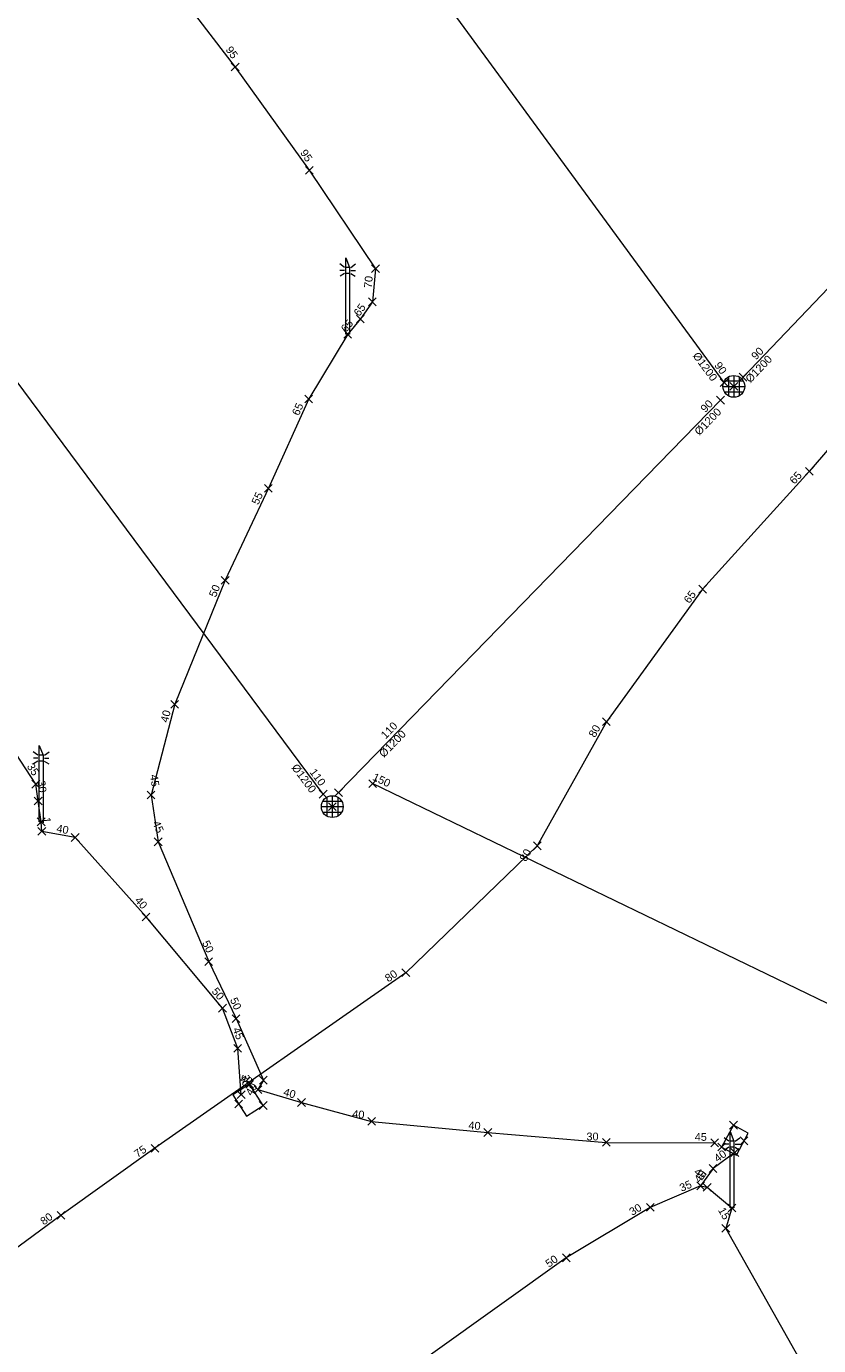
# Model space of a CAD drawing. Header units: metres. Extents: x 1575778 to 1576006, y 2263010 to 2263161.
# Tile 8 of 18: x 1575912 to 1575933, y 2263041 to 2263075. Entities that reach past the tile are written whole.
import ezdxf
from ezdxf.enums import TextEntityAlignment as Align
from ezdxf.lldxf.tags import DXFTag

# ---------------------------------------------------------------- set-up
doc = ezdxf.new("R2010")
doc.units = ezdxf.units.M
doc.header["$PDMODE"] = 3
doc.header["$PDSIZE"] = 0.1
doc.linetypes.add('TOPO_CONTINU', pattern=[0.5, 0.25, 0.25])
doc.layers.get('0').update_dxf_attribs({"lineweight": 0})
for name, color, linetype, lineweight in [('RSX_ECL_LIGNES', 30, 'ECL', 0), ('RSX_EP_LIGNES', 4, 'EP', 0), ('RSX_TEL_LIGNES', 3, 'TEL', 0), ('TOP_DALLE_RESEAU', 206, 'TOPO_CONTINU', 0), ('TOP_LAMPADAIRE', 7, 'TOPO_CONTINU', 0), ('TOP_PLAQUE_EGOUT', 5, 'TOPO_CONTINU', 0), ('TXT_DIAM_RSX', 7, 'TOPO_CONTINU', 0), ('TXT_PROF_RSX', 7, 'TOPO_CONTINU', 0), ('XYZ_DALLE_RESEAU', 7, 'TOPO_CONTINU', 0), ('XYZ_ECL', 30, 'Continuous', 0), ('XYZ_EP', 4, 'Continuous', 0), ('XYZ_LAMPADAIRE', 7, 'TOPO_CONTINU', 0), ('XYZ_PLAQUE_EGOUT', 7, 'TOPO_CONTINU', 0), ('XYZ_TEL', 3, 'Continuous', 0)]:
    doc.layers.add(name, color=color, linetype=linetype, lineweight=lineweight)
doc.styles.add('Romans', font='romans.SHX')
doc.styles.get("Standard").update_dxf_attribs({"font": 'arial.ttf'})
tags = doc.linetypes.add('ClB', pattern='A,2.5,-0.8,["CL.B",Romans,S=0.2,R=0,X=-0.4,Y=-0.1],-0.8', length=4.1).pattern_tags.tags
tags[6] = DXFTag(74, 10)
tags = doc.linetypes.add('ECL', pattern='A,2.5,-0.6,["ECL",Romans,S=0.2,R=0,X=-0.3,Y=-0.1],-0.6', length=3.7).pattern_tags.tags
tags[6] = DXFTag(74, 10)
tags = doc.linetypes.add('EP', pattern='A,1.25,0,["►",Standard,S=0.2,R=0,X=-0.05,Y=-0.095],-0.1,1.15,-0.5,["EP",Romans,S=0.2,R=0,X=-0.2,Y=-0.1],-0.5', length=3.5).pattern_tags.tags
tags[19] = DXFTag(74, 10)
tags = doc.linetypes.add('TEL', pattern='A,2.5,-0.6,["TEL",Romans,S=0.2,R=0,X=-0.3,Y=-0.1],-0.6', length=3.7).pattern_tags.tags
tags[6] = DXFTag(74, 10)

# ---------------------------------------------------------------- blocks, each defined once
blk = doc.blocks.new('BDU_SEMIS_MAT_ALT')
at = {"color": 0}
blk.add_point((0, 0), dxfattribs=at)
blk = doc.blocks.new('RSX_PT')
blk.add_point((0, 0))
at = {"layer": 'TXT_DIAM_RSX', "color": 0}
blk.add_attdef('DIAM', text='', height=0.2, dxfattribs=at).set_placement((-0.2, -0.15), align=Align.MIDDLE_RIGHT)
at = {"layer": 'TXT_PROF_RSX', "color": 0}
blk.add_attdef('PROF', text='', height=0.2, dxfattribs=at).set_placement((-0.2, 0.15), align=Align.MIDDLE_RIGHT)
blk = doc.blocks.new('BDU_PLAQUE_EGOUT_RONDE_GRILLE')
at = {"ltscale": 2, "flags": 128}
for points in [[(-0.4, 0), (0.4, 0)], [(-0.346, 0.2), (0.346, 0.2)], [(-0.2, 0.346), (-0.2, -0.346)], [(0, 0.4), (0, -0.4)], [(0.2, 0.346), (0.2, -0.346)], [(-0.346, -0.2), (0.346, -0.2)]]:
    blk.add_lwpolyline(points, dxfattribs=at)
at = {"ltscale": 2}
blk.add_circle((0, 0), 0.4, dxfattribs=at)
blk = doc.blocks.new('BDU_MAT_LUMINEUX')
at = {"ltscale": 2, "flags": 128}
for points in [[(-0.084, 1.713), (-0.203, 1.799)], [(0.05, 1.709), (-0.05, 1.709)], [(0.084, 1.713), (0.203, 1.799)], [(-0.083, 1.634), (-0.199, 1.634)], [(-0.08, 1.559), (-0.195, 1.485)], [(0.05, 1.559), (-0.05, 1.559)], [(0.08, 1.559), (0.195, 1.485)], [(0.083, 1.634), (0.199, 1.634)]]:
    blk.add_lwpolyline(points, dxfattribs=at)
blk.add_lwpolyline([(0.05, 0), (-0.05, 0), (-0.05, 1.96), (0.05, 1.709)], close=True, dxfattribs=at)
blk = doc.blocks.new('BDU_PLAQUE_CARRE_1TAMPON')
at = {"flags": 128}
blk.add_lwpolyline([(0, 0), (1, 0), (1, 1), (0, 1), (0, 0)], dxfattribs=at)

msp = doc.modelspace()

# ---------------------------------------------------------------- linework, layer by layer
at = {"layer": 'RSX_ECL_LIGNES', "linetype": 'ECL', "flags": 128}
for points in [[(1575917.733, 2263047.197), (1575917.647, 2263048.384), (1575917.255, 2263049.418), (1575915.295, 2263051.755), (1575913.478, 2263053.795), (1575912.623, 2263053.951), (1575912.604, 2263054.196), (1575912.528, 2263054.73), (1575912.468, 2263055.163), (1575911.449, 2263056.713), (1575909.507, 2263059.278), (1575907.645, 2263062.183), (1575905.822, 2263064.737), (1575903.682, 2263067.544), (1575901.817, 2263070.233), (1575900.514, 2263071.903), (1575899.755, 2263072.111), (1575899.097, 2263072.289), (1575899.174, 2263072.564), (1575899.07, 2263074.013), (1575898.773, 2263074.78), (1575897.88, 2263076.46), (1575895.995, 2263079.143), (1575894.406, 2263081.193), (1575892.389, 2263084.111), (1575890.493, 2263086.831), (1575889.569, 2263087.609), (1575887.59, 2263088.681), (1575886.57, 2263089.068)], [(1575912.948, 2263078.905), (1575913.158, 2263079.004), (1575915.154, 2263076.725), (1575917.582, 2263073.557), (1575919.481, 2263070.909), (1575921.18, 2263068.383), (1575921.1, 2263067.534), (1575920.793, 2263067.096), (1575920.466, 2263066.706), (1575919.466, 2263065.043), (1575918.433, 2263062.752), (1575917.323, 2263060.393), (1575916.031, 2263057.211), (1575915.424, 2263054.882), (1575915.607, 2263053.683), (1575916.903, 2263050.611), (1575917.604, 2263049.148), (1575918.305, 2263047.569), (1575918.165, 2263047.327), (1575919.281, 2263046.998), (1575921.081, 2263046.512), (1575924.061, 2263046.226), (1575927.099, 2263045.973), (1575929.877, 2263045.963)], [(1575930.393, 2263045.714), (1575929.837, 2263045.305), (1575929.517, 2263044.859), (1575928.225, 2263044.306), (1575926.072, 2263043.011), (1575922.65, 2263040.57), (1575919.361, 2263037.971), (1575916.764, 2263036.145), (1575914.012, 2263033.897), (1575913.056, 2263032.782), (1575912.1, 2263030.816), (1575911.664, 2263029.649)], [(1575929.517, 2263044.859), (1575929.686, 2263044.822), (1575930.321, 2263044.292), (1575930.163, 2263043.769), (1575932.307, 2263039.957)]]:
    msp.add_lwpolyline(points, dxfattribs=at)
at = {"layer": 'RSX_EP_LIGNES', "linetype": 'EP', "flags": 128}
for points in [[(1575930.12, 2263065.462), (1575914.026, 2263087.46)], [(1575919.836, 2263054.904), (1575902.069, 2263078.854)], [(1575930.606, 2263065.603), (1575940.087, 2263075.534)], [(1575920.232, 2263054.945), (1575930.027, 2263065.011)], [(1575933.548, 2263049.162), (1575921.105, 2263055.175)]]:
    msp.add_lwpolyline(points, dxfattribs=at)
at = {"layer": 'RSX_TEL_LIGNES', "linetype": 'TEL', "flags": 128}
for points in [[(1575948.292, 2263078.435), (1575945.45, 2263075.829), (1575944.141, 2263074.455), (1575941.148, 2263071.398), (1575938.24, 2263068.767), (1575935.058, 2263066.396), (1575932.303, 2263063.186), (1575929.569, 2263060.165), (1575927.1, 2263056.764), (1575925.328, 2263053.581)], [(1575915.524, 2263045.823), (1575913.115, 2263044.103), (1575909.126, 2263041.166), (1575908.005, 2263040.851), (1575907.532, 2263040.86)]]:
    msp.add_lwpolyline(points, dxfattribs=at)
at = {"layer": 'RSX_TEL_LIGNES', "linetype": 'ClB', "flags": 128}
msp.add_lwpolyline([(1575925.328, 2263053.581), (1575921.956, 2263050.326), (1575915.524, 2263045.823)], dxfattribs=at)

# ---------------------------------------------------------------- block references
at = {"layer": 'TOP_DALLE_RESEAU', "linetype": 'TOPO_CONTINU'}
for p, xscale, yscale, rotation in [((1575918.299, 2263046.921), 0.644364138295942, 0.5109862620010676, 122.5380212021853), ((1575930.359, 2263046.416), 0.638961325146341, 0.4321442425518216, 241.7105647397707)]:
    msp.add_blockref('BDU_PLAQUE_CARRE_1TAMPON', p, dxfattribs=dict(at, xscale=xscale, yscale=yscale, rotation=rotation))
at = {"layer": 'TOP_LAMPADAIRE', "linetype": 'TOPO_CONTINU'}
for p in [(1575920.466, 2263066.706), (1575912.604, 2263054.196), (1575930.321, 2263044.292)]:
    msp.add_blockref('BDU_MAT_LUMINEUX', p, dxfattribs=at)
at = {"layer": 'TOP_PLAQUE_EGOUT', "linetype": 'TOPO_CONTINU', "xscale": 0.7, "yscale": 0.7}
for p in [(1575930.368, 2263065.366), (1575920.071, 2263054.586)]:
    msp.add_blockref('BDU_PLAQUE_EGOUT_RONDE_GRILLE', p, dxfattribs=at)
at = {"layer": 'XYZ_DALLE_RESEAU', "linetype": 'TOPO_CONTINU'}
for p, rotation in [((1575917.952, 2263047.464), 302.5380212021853), ((1575917.669, 2263046.958), 302.5380212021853), ((1575918.299, 2263046.921), 302.5380212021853), ((1575930.359, 2263046.416), 61.71056473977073), ((1575930.632, 2263046.012), 61.71056473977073), ((1575930.056, 2263045.854), 61.71056473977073)]:
    msp.add_blockref('BDU_SEMIS_MAT_ALT', p, dxfattribs=dict(at, rotation=rotation))
at = {"layer": 'XYZ_ECL', "linetype": 'Continuous'}
ref = msp.add_blockref('RSX_PT', (1575917.582, 2263073.557), dxfattribs=dict(at, rotation=305.6396473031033))
ref.add_attrib('PROF', '95', dxfattribs={"layer": 'TXT_PROF_RSX', "color": 0, "linetype": 'TOPO_CONTINU', "height": 0.2, "rotation": 305.6396}).set_placement((1575917.588, 2263073.807), align=Align.MIDDLE_RIGHT)
for name, p, rotation in [('BDU_SEMIS_MAT_ALT', (1575917.582, 2263073.557), 305.6396473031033), ('BDU_SEMIS_MAT_ALT', (1575919.481, 2263070.909), 303.9293093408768), ('BDU_SEMIS_MAT_ALT', (1575921.18, 2263068.383), 303.9293093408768), ('BDU_SEMIS_MAT_ALT', (1575921.1, 2263067.534), 84.62435192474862), ('BDU_SEMIS_MAT_ALT', (1575920.793, 2263067.096), 54.98959284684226), ('BDU_SEMIS_MAT_ALT', (1575920.466, 2263066.706), 50.00597218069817), ('RSX_PT', (1575920.466, 2263066.706), 58.98236654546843), ('BDU_SEMIS_MAT_ALT', (1575919.466, 2263065.043), 58.98236654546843), ('BDU_SEMIS_MAT_ALT', (1575918.433, 2263062.752), 65.72291555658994), ('BDU_SEMIS_MAT_ALT', (1575917.323, 2263060.393), 64.80606873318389), ('BDU_SEMIS_MAT_ALT', (1575916.031, 2263057.211), 67.89216323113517), ('BDU_SEMIS_MAT_ALT', (1575912.468, 2263055.163), 277.8251206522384), ('BDU_SEMIS_MAT_ALT', (1575915.424, 2263054.882), 278.720000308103), ('BDU_SEMIS_MAT_ALT', (1575912.528, 2263054.73), 278.0835394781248), ('BDU_SEMIS_MAT_ALT', (1575912.604, 2263054.196), 274.5367698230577), ('RSX_PT', (1575912.604, 2263054.196), 278.0835394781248), ('BDU_SEMIS_MAT_ALT', (1575912.623, 2263053.951), 349.6584693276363), ('BDU_SEMIS_MAT_ALT', (1575913.478, 2263053.795), 311.6839897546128), ('BDU_SEMIS_MAT_ALT', (1575915.607, 2263053.683), 292.8638315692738), ('BDU_SEMIS_MAT_ALT', (1575915.295, 2263051.755), 309.9905330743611), ('BDU_SEMIS_MAT_ALT', (1575916.903, 2263050.611), 295.5910199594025), ('BDU_SEMIS_MAT_ALT', (1575917.255, 2263049.418), 290.7520436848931), ('BDU_SEMIS_MAT_ALT', (1575917.604, 2263049.148), 293.943293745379), ('BDU_SEMIS_MAT_ALT', (1575917.647, 2263048.384), 274.1589212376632), ('BDU_SEMIS_MAT_ALT', (1575918.305, 2263047.569), 293.943293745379), ('BDU_SEMIS_MAT_ALT', (1575917.733, 2263047.197), 274.1589212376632), ('BDU_SEMIS_MAT_ALT', (1575918.165, 2263047.327), 343.5969526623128), ('BDU_SEMIS_MAT_ALT', (1575919.281, 2263046.998), 344.8842853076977), ('BDU_SEMIS_MAT_ALT', (1575921.081, 2263046.512), 354.5217486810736), ('BDU_SEMIS_MAT_ALT', (1575924.061, 2263046.226), 355.2337835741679), ('BDU_SEMIS_MAT_ALT', (1575927.099, 2263045.973), 359.7929418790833), ('BDU_SEMIS_MAT_ALT', (1575929.877, 2263045.963), 359.7929418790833), ('BDU_SEMIS_MAT_ALT', (1575930.393, 2263045.714), 36.32252786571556), ('BDU_SEMIS_MAT_ALT', (1575929.837, 2263045.305), 36.32252786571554), ('BDU_SEMIS_MAT_ALT', (1575929.517, 2263044.859), 347.7704329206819), ('RSX_PT', (1575929.517, 2263044.859), 347.7704329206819), ('BDU_SEMIS_MAT_ALT', (1575929.517, 2263044.859), 54.38132803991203), ('BDU_SEMIS_MAT_ALT', (1575929.686, 2263044.822), 320.1338963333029), ('BDU_SEMIS_MAT_ALT', (1575928.225, 2263044.306), 23.15124114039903), ('BDU_SEMIS_MAT_ALT', (1575930.321, 2263044.292), 320.1338963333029), ('RSX_PT', (1575930.321, 2263044.292), 73.2887945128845), ('BDU_SEMIS_MAT_ALT', (1575930.163, 2263043.769), 299.3478950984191), ('BDU_SEMIS_MAT_ALT', (1575926.072, 2263043.011), 31.02421034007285)]:
    msp.add_blockref(name, p, dxfattribs=dict(at, rotation=rotation))
ref = msp.add_blockref('RSX_PT', (1575919.481, 2263070.909), dxfattribs=dict(at, rotation=303.9293093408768))
ref.add_attrib('PROF', '95', dxfattribs={"layer": 'TXT_PROF_RSX', "color": 0, "linetype": 'TOPO_CONTINU', "height": 0.2, "rotation": 303.9293}).set_placement((1575919.494, 2263071.158), align=Align.MIDDLE_RIGHT)
ref = msp.add_blockref('RSX_PT', (1575921.18, 2263068.383), dxfattribs=dict(at, rotation=84.62435192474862))
ref.add_attrib('PROF', '70', dxfattribs={"layer": 'TXT_PROF_RSX', "color": 0, "linetype": 'TOPO_CONTINU', "height": 0.2, "rotation": 84.6244}).set_placement((1575921.012, 2263068.198), align=Align.MIDDLE_RIGHT)
ref = msp.add_blockref('RSX_PT', (1575921.1, 2263067.534), dxfattribs=dict(at, rotation=54.98959284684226))
ref.add_attrib('PROF', '65', dxfattribs={"layer": 'TXT_PROF_RSX', "color": 0, "linetype": 'TOPO_CONTINU', "height": 0.2, "rotation": 54.9896}).set_placement((1575920.862, 2263067.456), align=Align.MIDDLE_RIGHT)
ref = msp.add_blockref('RSX_PT', (1575920.793, 2263067.096), dxfattribs=dict(at, rotation=50.00597218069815))
ref.add_attrib('PROF', '65', dxfattribs={"layer": 'TXT_PROF_RSX', "color": 0, "linetype": 'TOPO_CONTINU', "height": 0.2, "rotation": 50.006}).set_placement((1575920.549, 2263067.039), align=Align.MIDDLE_RIGHT)
ref = msp.add_blockref('RSX_PT', (1575919.466, 2263065.043), dxfattribs=dict(at, rotation=65.72291555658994))
ref.add_attrib('PROF', '65', dxfattribs={"layer": 'TXT_PROF_RSX', "color": 0, "linetype": 'TOPO_CONTINU', "height": 0.2, "rotation": 65.7229}).set_placement((1575919.247, 2263064.923), align=Align.MIDDLE_RIGHT)
ref = msp.add_blockref('RSX_PT', (1575918.433, 2263062.752), dxfattribs=dict(at, rotation=64.80606873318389))
ref.add_attrib('PROF', '55', dxfattribs={"layer": 'TXT_PROF_RSX', "color": 0, "linetype": 'TOPO_CONTINU', "height": 0.2, "rotation": 64.8061}).set_placement((1575918.212, 2263062.635), align=Align.MIDDLE_RIGHT)
ref = msp.add_blockref('RSX_PT', (1575917.323, 2263060.393), dxfattribs=dict(at, rotation=67.89216323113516))
ref.add_attrib('PROF', '50', dxfattribs={"layer": 'TXT_PROF_RSX', "color": 0, "linetype": 'TOPO_CONTINU', "height": 0.2, "rotation": 67.8922}).set_placement((1575917.109, 2263060.265), align=Align.MIDDLE_RIGHT)
ref = msp.add_blockref('RSX_PT', (1575916.031, 2263057.211), dxfattribs=dict(at, rotation=75.39966123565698))
ref.add_attrib('PROF', '40', dxfattribs={"layer": 'TXT_PROF_RSX', "color": 0, "linetype": 'TOPO_CONTINU', "height": 0.2, "rotation": 75.3997}).set_placement((1575915.835, 2263057.056), align=Align.MIDDLE_RIGHT)
ref = msp.add_blockref('RSX_PT', (1575912.468, 2263055.163), dxfattribs=dict(at, rotation=303.3371102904))
ref.add_attrib('PROF', '35', dxfattribs={"layer": 'TXT_PROF_RSX', "color": 0, "linetype": 'TOPO_CONTINU', "height": 0.2, "rotation": 303.3371}).set_placement((1575912.484, 2263055.412), align=Align.MIDDLE_RIGHT)
ref = msp.add_blockref('RSX_PT', (1575912.528, 2263054.73), dxfattribs=dict(at, rotation=277.8251206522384))
ref.add_attrib('PROF', '30', dxfattribs={"layer": 'TXT_PROF_RSX', "color": 0, "linetype": 'TOPO_CONTINU', "height": 0.2, "rotation": 277.8251}).set_placement((1575912.649, 2263054.948), align=Align.MIDDLE_RIGHT)
ref = msp.add_blockref('RSX_PT', (1575915.424, 2263054.882), dxfattribs=dict(at, rotation=278.720000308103))
ref.add_attrib('PROF', '45', dxfattribs={"layer": 'TXT_PROF_RSX', "color": 0, "linetype": 'TOPO_CONTINU', "height": 0.2, "rotation": 278.72}).set_placement((1575915.542, 2263055.102), align=Align.MIDDLE_RIGHT)
ref = msp.add_blockref('RSX_PT', (1575912.623, 2263053.951), dxfattribs=dict(at, rotation=274.5367698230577))
ref.add_attrib('PROF', '1', dxfattribs={"layer": 'TXT_PROF_RSX', "color": 0, "linetype": 'TOPO_CONTINU', "height": 0.2, "rotation": 274.5368}).set_placement((1575912.757, 2263054.162), align=Align.MIDDLE_RIGHT)
ref = msp.add_blockref('RSX_PT', (1575913.478, 2263053.795), dxfattribs=dict(at, rotation=349.6584693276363))
ref.add_attrib('PROF', '40', dxfattribs={"layer": 'TXT_PROF_RSX', "color": 0, "linetype": 'TOPO_CONTINU', "height": 0.2, "rotation": 349.6585}).set_placement((1575913.308, 2263053.978), align=Align.MIDDLE_RIGHT)
ref = msp.add_blockref('RSX_PT', (1575915.607, 2263053.683), dxfattribs=dict(at, rotation=292.8638315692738))
ref.add_attrib('PROF', '45', dxfattribs={"layer": 'TXT_PROF_RSX', "color": 0, "linetype": 'TOPO_CONTINU', "height": 0.2, "rotation": 292.8638}).set_placement((1575915.668, 2263053.926), align=Align.MIDDLE_RIGHT)
ref = msp.add_blockref('RSX_PT', (1575915.295, 2263051.755), dxfattribs=dict(at, rotation=311.6839897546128))
ref.add_attrib('PROF', '40', dxfattribs={"layer": 'TXT_PROF_RSX', "color": 0, "linetype": 'TOPO_CONTINU', "height": 0.2, "rotation": 311.684}).set_placement((1575915.274, 2263052.004), align=Align.MIDDLE_RIGHT)
ref = msp.add_blockref('RSX_PT', (1575916.903, 2263050.611), dxfattribs=dict(at, rotation=295.5910199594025))
ref.add_attrib('PROF', '50', dxfattribs={"layer": 'TXT_PROF_RSX', "color": 0, "linetype": 'TOPO_CONTINU', "height": 0.2, "rotation": 295.591}).set_placement((1575916.952, 2263050.857), align=Align.MIDDLE_RIGHT)
ref = msp.add_blockref('RSX_PT', (1575917.255, 2263049.418), dxfattribs=dict(at, rotation=309.9905330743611))
ref.add_attrib('PROF', '50', dxfattribs={"layer": 'TXT_PROF_RSX', "color": 0, "linetype": 'TOPO_CONTINU', "height": 0.2, "rotation": 309.9905}).set_placement((1575917.241, 2263049.668), align=Align.MIDDLE_RIGHT)
ref = msp.add_blockref('RSX_PT', (1575917.604, 2263049.148), dxfattribs=dict(at, rotation=293.943293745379))
ref.add_attrib('PROF', '50', dxfattribs={"layer": 'TXT_PROF_RSX', "color": 0, "linetype": 'TOPO_CONTINU', "height": 0.2, "rotation": 293.9433}).set_placement((1575917.66, 2263049.391), align=Align.MIDDLE_RIGHT)
ref = msp.add_blockref('RSX_PT', (1575917.647, 2263048.384), dxfattribs=dict(at, rotation=290.7520436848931))
ref.add_attrib('PROF', '45', dxfattribs={"layer": 'TXT_PROF_RSX', "color": 0, "linetype": 'TOPO_CONTINU', "height": 0.2, "rotation": 290.752}).set_placement((1575917.716, 2263048.625), align=Align.MIDDLE_RIGHT)
ref = msp.add_blockref('RSX_PT', (1575917.733, 2263047.197), dxfattribs=dict(at, rotation=274.1589212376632))
ref.add_attrib('PROF', '30', dxfattribs={"layer": 'TXT_PROF_RSX', "color": 0, "linetype": 'TOPO_CONTINU', "height": 0.2, "rotation": 274.1589}).set_placement((1575917.868, 2263047.408), align=Align.MIDDLE_RIGHT)
ref = msp.add_blockref('RSX_PT', (1575918.165, 2263047.327), dxfattribs=dict(at, rotation=343.5969526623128))
ref.add_attrib('PROF', '40', dxfattribs={"layer": 'TXT_PROF_RSX', "color": 0, "linetype": 'TOPO_CONTINU', "height": 0.2, "rotation": 343.597}).set_placement((1575918.015, 2263047.527), align=Align.MIDDLE_RIGHT)
ref = msp.add_blockref('RSX_PT', (1575918.305, 2263047.569), dxfattribs=dict(at, rotation=59.99178067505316))
ref.add_attrib('PROF', '40', dxfattribs={"layer": 'TXT_PROF_RSX', "color": 0, "linetype": 'TOPO_CONTINU', "height": 0.2, "rotation": 59.9918}).set_placement((1575918.075, 2263047.471), align=Align.MIDDLE_RIGHT)
ref = msp.add_blockref('RSX_PT', (1575919.281, 2263046.998), dxfattribs=dict(at, rotation=344.8842853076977))
ref.add_attrib('PROF', '40', dxfattribs={"layer": 'TXT_PROF_RSX', "color": 0, "linetype": 'TOPO_CONTINU', "height": 0.2, "rotation": 344.8843}).set_placement((1575919.127, 2263047.195), align=Align.MIDDLE_RIGHT)
ref = msp.add_blockref('RSX_PT', (1575921.081, 2263046.512), dxfattribs=dict(at, rotation=354.5217486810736))
ref.add_attrib('PROF', '40', dxfattribs={"layer": 'TXT_PROF_RSX', "color": 0, "linetype": 'TOPO_CONTINU', "height": 0.2, "rotation": 354.5217}).set_placement((1575920.896, 2263046.68), align=Align.MIDDLE_RIGHT)
ref = msp.add_blockref('RSX_PT', (1575924.061, 2263046.226), dxfattribs=dict(at, rotation=355.2337835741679))
ref.add_attrib('PROF', '40', dxfattribs={"layer": 'TXT_PROF_RSX', "color": 0, "linetype": 'TOPO_CONTINU', "height": 0.2, "rotation": 355.2338}).set_placement((1575923.874, 2263046.392), align=Align.MIDDLE_RIGHT)
ref = msp.add_blockref('RSX_PT', (1575927.099, 2263045.973), dxfattribs=dict(at, rotation=359.7929418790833))
ref.add_attrib('PROF', '30', dxfattribs={"layer": 'TXT_PROF_RSX', "color": 0, "linetype": 'TOPO_CONTINU', "height": 0.2, "rotation": 359.7929}).set_placement((1575926.9, 2263046.124), align=Align.MIDDLE_RIGHT)
ref = msp.add_blockref('RSX_PT', (1575929.877, 2263045.963), dxfattribs=dict(at, rotation=359.7929418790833))
ref.add_attrib('PROF', '45', dxfattribs={"layer": 'TXT_PROF_RSX', "color": 0, "linetype": 'TOPO_CONTINU', "height": 0.2, "rotation": 359.7929}).set_placement((1575929.677, 2263046.114), align=Align.MIDDLE_RIGHT)
ref = msp.add_blockref('RSX_PT', (1575930.393, 2263045.714), dxfattribs=dict(at, rotation=36.32252786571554))
ref.add_attrib('PROF', '40', dxfattribs={"layer": 'TXT_PROF_RSX', "color": 0, "linetype": 'TOPO_CONTINU', "height": 0.2, "rotation": 36.3225}).set_placement((1575930.143, 2263045.717), align=Align.MIDDLE_RIGHT)
ref = msp.add_blockref('RSX_PT', (1575929.686, 2263044.822), dxfattribs=dict(at, rotation=320.1338963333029))
ref.add_attrib('PROF', '45', dxfattribs={"layer": 'TXT_PROF_RSX', "color": 0, "linetype": 'TOPO_CONTINU', "height": 0.2, "rotation": 320.1339}).set_placement((1575929.629, 2263045.065), align=Align.MIDDLE_RIGHT)
ref = msp.add_blockref('RSX_PT', (1575929.837, 2263045.305), dxfattribs=dict(at, rotation=54.38132803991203))
ref.add_attrib('PROF', '40', dxfattribs={"layer": 'TXT_PROF_RSX', "color": 0, "linetype": 'TOPO_CONTINU', "height": 0.2, "rotation": 54.3813}).set_placement((1575929.598, 2263045.23), align=Align.MIDDLE_RIGHT)
ref = msp.add_blockref('RSX_PT', (1575929.517, 2263044.859), dxfattribs=dict(at, rotation=23.15124114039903))
ref.add_attrib('PROF', '35', dxfattribs={"layer": 'TXT_PROF_RSX', "color": 0, "linetype": 'TOPO_CONTINU', "height": 0.2, "rotation": 23.1512}).set_placement((1575929.274, 2263044.918), align=Align.MIDDLE_RIGHT)
ref = msp.add_blockref('RSX_PT', (1575928.225, 2263044.306), dxfattribs=dict(at, rotation=31.02421034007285))
ref.add_attrib('PROF', '30', dxfattribs={"layer": 'TXT_PROF_RSX', "color": 0, "linetype": 'TOPO_CONTINU', "height": 0.2, "rotation": 31.0242}).set_placement((1575927.977, 2263044.332), align=Align.MIDDLE_RIGHT)
ref = msp.add_blockref('RSX_PT', (1575930.163, 2263043.769), dxfattribs=dict(at, rotation=299.3478950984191))
ref.add_attrib('PROF', '15', dxfattribs={"layer": 'TXT_PROF_RSX', "color": 0, "linetype": 'TOPO_CONTINU', "height": 0.2, "rotation": 299.3479}).set_placement((1575930.196, 2263044.016), align=Align.MIDDLE_RIGHT)
ref = msp.add_blockref('RSX_PT', (1575926.072, 2263043.011), dxfattribs=dict(at, rotation=35.50297021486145))
ref.add_attrib('PROF', '50', dxfattribs={"layer": 'TXT_PROF_RSX', "color": 0, "linetype": 'TOPO_CONTINU', "height": 0.2, "rotation": 35.503}).set_placement((1575925.822, 2263043.017), align=Align.MIDDLE_RIGHT)
at = {"layer": 'XYZ_EP', "linetype": 'Continuous'}
ref = msp.add_blockref('RSX_PT', (1575930.12, 2263065.462), dxfattribs=dict(at, rotation=306.1903829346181))
ref.add_attrib('PROF', '90', dxfattribs={"layer": 'TXT_PROF_RSX', "color": 0, "linetype": 'TOPO_CONTINU', "height": 0.2, "rotation": 306.1904}).set_placement((1575930.123, 2263065.712), align=Align.MIDDLE_RIGHT)
ref.add_attrib('DIAM', '%%C1200', dxfattribs={"layer": 'TXT_DIAM_RSX', "color": 0, "linetype": 'TOPO_CONTINU', "height": 0.2, "rotation": 306.1904}).set_placement((1575929.88, 2263065.535), align=Align.MIDDLE_RIGHT)
ref = msp.add_blockref('RSX_PT', (1575930.606, 2263065.603), dxfattribs=dict(at, rotation=46.32757153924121))
ref.add_attrib('PROF', '90', dxfattribs={"layer": 'TXT_PROF_RSX', "color": 0, "linetype": 'TOPO_CONTINU', "height": 0.2, "rotation": 46.3276}).set_placement((1575931.08, 2263066.323), align=Align.MIDDLE_RIGHT)
ref.add_attrib('DIAM', '%%C1200', dxfattribs={"layer": 'TXT_DIAM_RSX', "color": 0, "linetype": 'TOPO_CONTINU', "height": 0.2, "rotation": 46.3276}).set_placement((1575931.297, 2263066.116), align=Align.MIDDLE_RIGHT)
for p, rotation in [((1575930.12, 2263065.462), 306.1903829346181), ((1575930.606, 2263065.603), 46.32757153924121), ((1575930.027, 2263065.011), 45.7782237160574), ((1575921.105, 2263055.175), 334.2088108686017), ((1575919.836, 2263054.904), 306.5692204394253), ((1575920.232, 2263054.945), 45.7782237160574)]:
    msp.add_blockref('BDU_SEMIS_MAT_ALT', p, dxfattribs=dict(at, rotation=rotation))
ref = msp.add_blockref('RSX_PT', (1575930.027, 2263065.011), dxfattribs=dict(at, rotation=45.7782237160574))
ref.add_attrib('PROF', '90', dxfattribs={"layer": 'TXT_PROF_RSX', "color": 0, "linetype": 'TOPO_CONTINU', "height": 0.2, "rotation": 45.7782}).set_placement((1575929.78, 2263064.972), align=Align.MIDDLE_RIGHT)
ref.add_attrib('DIAM', '%%C1200', dxfattribs={"layer": 'TXT_DIAM_RSX', "color": 0, "linetype": 'TOPO_CONTINU', "height": 0.2, "rotation": 45.7782}).set_placement((1575929.995, 2263064.763), align=Align.MIDDLE_RIGHT)
ref = msp.add_blockref('RSX_PT', (1575920.232, 2263054.945), dxfattribs=dict(at, rotation=45.7782237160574))
ref.add_attrib('PROF', '110', dxfattribs={"layer": 'TXT_PROF_RSX', "color": 0, "linetype": 'TOPO_CONTINU', "height": 0.2, "rotation": 45.7782}).set_placement((1575921.691, 2263056.71), align=Align.MIDDLE_RIGHT)
ref.add_attrib('DIAM', '%%C1200', dxfattribs={"layer": 'TXT_DIAM_RSX', "color": 0, "linetype": 'TOPO_CONTINU', "height": 0.2, "rotation": 45.7782}).set_placement((1575921.906, 2263056.501), align=Align.MIDDLE_RIGHT)
ref = msp.add_blockref('RSX_PT', (1575919.836, 2263054.904), dxfattribs=dict(at, rotation=306.5692204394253))
ref.add_attrib('PROF', '110', dxfattribs={"layer": 'TXT_PROF_RSX', "color": 0, "linetype": 'TOPO_CONTINU', "height": 0.2, "rotation": 306.5692}).set_placement((1575919.837, 2263055.154), align=Align.MIDDLE_RIGHT)
ref.add_attrib('DIAM', '%%C1200', dxfattribs={"layer": 'TXT_DIAM_RSX', "color": 0, "linetype": 'TOPO_CONTINU', "height": 0.2, "rotation": 306.5692}).set_placement((1575919.596, 2263054.975), align=Align.MIDDLE_RIGHT)
ref = msp.add_blockref('RSX_PT', (1575921.105, 2263055.175), dxfattribs=dict(at, rotation=334.2088108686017))
ref.add_attrib('PROF', '150', dxfattribs={"layer": 'TXT_PROF_RSX', "color": 0, "linetype": 'TOPO_CONTINU', "height": 0.2, "rotation": 334.2088}).set_placement((1575921.546, 2263055.167), align=Align.MIDDLE_RIGHT)
at = {"layer": 'XYZ_LAMPADAIRE', "linetype": 'TOPO_CONTINU'}
for p in [(1575920.466, 2263066.706), (1575912.604, 2263054.196), (1575930.321, 2263044.292)]:
    msp.add_blockref('BDU_SEMIS_MAT_ALT', p, dxfattribs=at)
at = {"layer": 'XYZ_PLAQUE_EGOUT', "linetype": 'TOPO_CONTINU'}
for p in [(1575930.368, 2263065.366), (1575920.071, 2263054.586)]:
    msp.add_blockref('BDU_SEMIS_MAT_ALT', p, dxfattribs=at)
at = {"layer": 'XYZ_TEL', "linetype": 'Continuous'}
ref = msp.add_blockref('RSX_PT', (1575932.303, 2263063.186), dxfattribs=dict(at, rotation=47.85805470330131))
ref.add_attrib('PROF', '65', dxfattribs={"layer": 'TXT_PROF_RSX', "color": 0, "linetype": 'TOPO_CONTINU', "height": 0.2, "rotation": 47.8581}).set_placement((1575932.058, 2263063.138), align=Align.MIDDLE_RIGHT)
for name, p, rotation in [('BDU_SEMIS_MAT_ALT', (1575932.303, 2263063.186), 49.35819961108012), ('BDU_SEMIS_MAT_ALT', (1575929.569, 2263060.165), 47.85805470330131), ('BDU_SEMIS_MAT_ALT', (1575927.1, 2263056.764), 54.00852681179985), ('BDU_SEMIS_MAT_ALT', (1575925.328, 2263053.581), 60.9073086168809), ('BDU_SEMIS_MAT_ALT', (1575925.328, 2263053.581), 43.99118173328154), ('RSX_PT', (1575925.328, 2263053.581), 43.99118173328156), ('BDU_SEMIS_MAT_ALT', (1575921.956, 2263050.326), 43.99118173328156), ('BDU_SEMIS_MAT_ALT', (1575915.524, 2263045.823), 34.99199946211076), ('BDU_SEMIS_MAT_ALT', (1575915.524, 2263045.823), 35.52709535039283), ('RSX_PT', (1575915.524, 2263045.823), 35.52709535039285), ('BDU_SEMIS_MAT_ALT', (1575913.115, 2263044.103), 35.52709535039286)]:
    msp.add_blockref(name, p, dxfattribs=dict(at, rotation=rotation))
ref = msp.add_blockref('RSX_PT', (1575929.569, 2263060.165), dxfattribs=dict(at, rotation=54.00852681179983))
ref.add_attrib('PROF', '65', dxfattribs={"layer": 'TXT_PROF_RSX', "color": 0, "linetype": 'TOPO_CONTINU', "height": 0.2, "rotation": 54.0085}).set_placement((1575929.331, 2263060.091), align=Align.MIDDLE_RIGHT)
ref = msp.add_blockref('RSX_PT', (1575927.1, 2263056.764), dxfattribs=dict(at, rotation=60.90730861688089))
ref.add_attrib('PROF', '80', dxfattribs={"layer": 'TXT_PROF_RSX', "color": 0, "linetype": 'TOPO_CONTINU', "height": 0.2, "rotation": 60.9073}).set_placement((1575926.871, 2263056.662), align=Align.MIDDLE_RIGHT)
ref = msp.add_blockref('RSX_PT', (1575925.328, 2263053.581), dxfattribs=dict(at, rotation=60.90730861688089))
ref.add_attrib('PROF', '80', dxfattribs={"layer": 'TXT_PROF_RSX', "color": 0, "linetype": 'TOPO_CONTINU', "height": 0.2, "rotation": 60.9073}).set_placement((1575925.1, 2263053.479), align=Align.MIDDLE_RIGHT)
ref = msp.add_blockref('RSX_PT', (1575921.956, 2263050.326), dxfattribs=dict(at, rotation=34.99199946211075))
ref.add_attrib('PROF', '80', dxfattribs={"layer": 'TXT_PROF_RSX', "color": 0, "linetype": 'TOPO_CONTINU', "height": 0.2, "rotation": 34.992}).set_placement((1575921.706, 2263050.334), align=Align.MIDDLE_RIGHT)
ref = msp.add_blockref('RSX_PT', (1575915.524, 2263045.823), dxfattribs=dict(at, rotation=34.99199946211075))
ref.add_attrib('PROF', '75', dxfattribs={"layer": 'TXT_PROF_RSX', "color": 0, "linetype": 'TOPO_CONTINU', "height": 0.2, "rotation": 34.992}).set_placement((1575915.274, 2263045.831), align=Align.MIDDLE_RIGHT)
ref = msp.add_blockref('RSX_PT', (1575913.115, 2263044.103), dxfattribs=dict(at, rotation=36.36090209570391))
ref.add_attrib('PROF', '80', dxfattribs={"layer": 'TXT_PROF_RSX', "color": 0, "linetype": 'TOPO_CONTINU', "height": 0.2, "rotation": 36.3609}).set_placement((1575912.865, 2263044.105), align=Align.MIDDLE_RIGHT)

doc.saveas('drawing.dxf')
